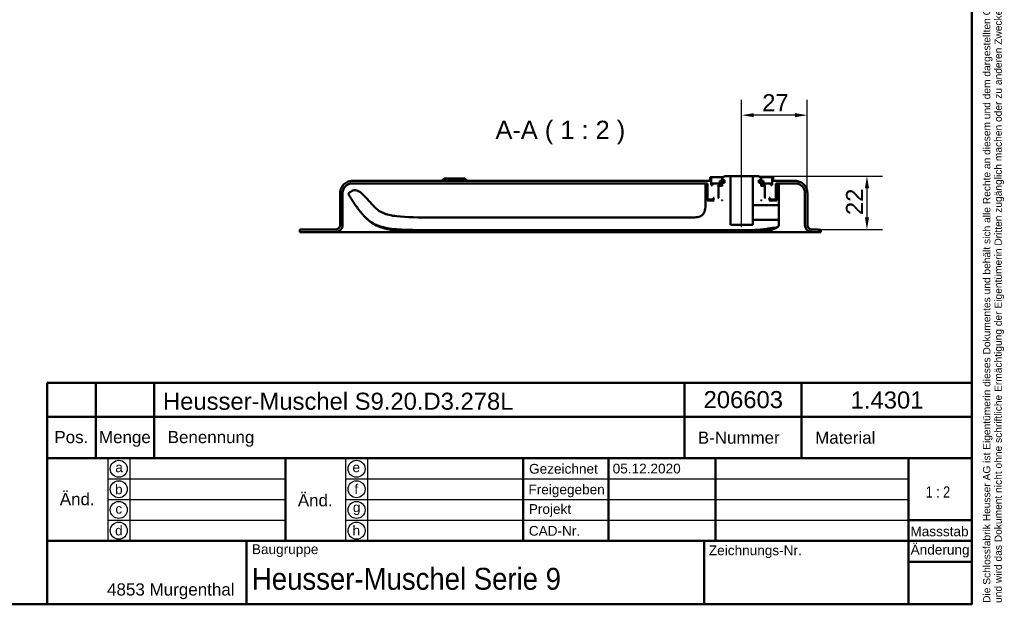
# Model space of a CAD drawing. Header units: millimetres. Extents: x 20 to 833, y 20 to 574.
# Tile 7 of 12: x 429 to 833, y 20 to 260. Entities that reach past the tile are written whole.
import ezdxf
from ezdxf.enums import TextEntityAlignment as Align

# ---------------------------------------------------------------- set-up
doc = ezdxf.new("R2010")
doc.units = ezdxf.units.MM
doc.header["$LTSCALE"] = 2
for name, color, linetype, lineweight in [('Bemaßungen(DIN)', 7, 'Continuous', 25), ('Mittellinie(DIN)', 7, 'Continuous', 25), ('Sichtbare Kanten(DIN)', 7, 'Continuous', 50), ('Skizziergeometrie(DIN)', 7, 'Continuous', 50), ('Skizzierlinie(DIN)', 7, 'Continuous', 25), ('Symbole(DIN)', 7, 'Continuous', 25)]:
    doc.layers.add(name, color=color, linetype=linetype, lineweight=lineweight)
doc.styles.add('Aktuell-DIN', font='arial.ttf')
doc.styles.add('Aktuell-DINGroßer Text', font='arial.ttf')
doc.styles.add('STANDARD-DIN~0', font='arial.ttf')
doc.styles.add('Textstil10', font='arial.ttf')
doc.styles.add('Textstil41', font='arial.ttf', dxfattribs={"width": 0.8})
doc.styles.add('Textstil83', font='arial.ttf', dxfattribs={"width": 0.8})
doc.dimstyles.new('CAD-LAN', dxfattribs={"dimscale": 2, "dimtxt": 3.5, "dimasz": 2.5, "dimexe": 3.175, "dimexo": 0, "dimgap": 0.8, "dimtad": 1, "dimrnd": 1e-08, "dimtxsty": 'STANDARD-DIN~0', "dimcen": 0.09, "dimdle": 10, "dimclrd": 250, "dimclre": 250, "dimclrt": 250, "dimadec": 0, "dimazin": 2, "dimtfac": 1, "dimtmove": 0, "dimatfit": 3, "dimfxl": 1, "dimtolj": 1, "dimtzin": 0, "dimlwd": 25, "dimlwe": 25, "dimarcsym": 0})

# ---------------------------------------------------------------- blocks, each defined once
blk = doc.blocks.new('Ränder Standardrahmen')
at = {"layer": 'Skizziergeometrie(DIN)', "flags": 128}
blk.add_lwpolyline([(10, 10), (10, 287), (410, 287), (410, 10), (10, 10)], dxfattribs=at)
blk = doc.blocks.new('Schriftfelder Heusser')
at = {"layer": 'Skizziergeometrie(DIN)'}
for p, q in [((101, 229.92), (101, 236.92)), ((101, 236.92), (291, 236.92)), ((111, 229.92), (111, 236.92)), ((123, 229.92), (123, 236.92)), ((232, 229.92), (232, 236.92)), ((256, 229.92), (256, 236.92)), ((291, 236.92), (291, 229.92)), ((101, 191.42), (101, 229.92)), ((101, 229.92), (291, 229.92)), ((111, 229.92), (111, 221.42)), ((123, 229.92), (123, 221.42)), ((232, 229.92), (232, 221.42)), ((256, 229.92), (256, 221.42)), ((291, 229.92), (291, 191.42)), ((101, 221.42), (291, 221.42)), ((150, 221.42), (150, 204.42)), ((198.85, 221.42), (198.85, 204.42)), ((216.35, 221.42), (216.35, 204.42)), ((238.35, 221.42), (238.35, 204.42)), ((278, 221.42), (278, 191.42)), ((278, 208.67), (291, 208.67)), ((101, 204.42), (291, 204.42)), ((142, 204.42), (142, 191.42)), ((236, 204.42), (236, 191.42)), ((278, 200.17), (291, 200.17)), ((291, 191.42), (101, 191.42))]:
    blk.add_line(p, q, dxfattribs=at)
at = {"layer": 'Skizzierlinie(DIN)'}
for p, q in [((113.5, 221.42), (113.5, 204.42)), ((118, 221.42), (118, 204.42)), ((162.35, 221.42), (162.35, 204.42)), ((166.85, 221.42), (166.85, 204.42)), ((113.5, 217.17), (150, 217.17)), ((162.35, 217.17), (278, 217.17)), ((113.5, 212.92), (150, 212.92)), ((162.35, 212.92), (278, 212.92)), ((113.5, 208.67), (150, 208.67)), ((162.35, 208.67), (278, 208.67))]:
    blk.add_line(p, q, dxfattribs=at)
for centre in [(115.75, 219.25), (164.6, 219.25), (115.75, 215.04), (164.6, 215.04), (115.75, 210.79), (164.6, 210.79), (115.75, 206.54), (164.6, 206.54)]:
    blk.add_circle(centre, 1.75, dxfattribs=at)
at = {"layer": 'Symbole(DIN)', "color": 7, "insert": (293.33, 191.7), "char_height": 1.5, "width": 182.3003, "attachment_point": 1, "rotation": 90, "line_spacing_factor": 0.944221, "style": 'Aktuell-DIN'}
blk.add_mtext('\\fArial|b0|i0;\\H1.5000;Die Schlossfabrik Heusser AG ist Eigentümerin dieses Dokumentes und behält sich alle Rechte an diesem und dem dargestellten Gegenstand vor. Der Empfänger anerkennt diese Rechte\\Pund wird das Dokument nicht ohne schriftliche Ermächtigung der Eigentümerin Dritten zugänglich machen oder zu anderen Zwecken verwenden, zu dem es ihm übergeben worden ist.\\P ', dxfattribs=at)
at = {"layer": 'Symbole(DIN)', "color": 179, "true_color": 0x262659, "style": 'Aktuell-DIN'}
for s, insert, char_height, attachment_point in [('Pos.', (106, 227), 2.489, 2), ('Menge', (117, 227), 2.489, 2), ('Benennung', (125.81, 225.38), 2.489, 4), ('B-Nummer', (234.74, 225.62), 2.489, 4), ('Material', (265.02, 225.62), 2.489, 5), ('\\fArial|b0|i0;a', (115.81, 219.53), 2, 5), ('\\fArial|b0|i0;e', (164.54, 219.53), 2, 5), ('\\fArial|b0|i0;Gezeichnet', (200.05, 219.23), 2, 4), ('\\fArial|b0|i0;b', (115.75, 215), 2, 5), ('\\fArial|b0|i0;f', (164.55, 215.06), 2, 5), ('\\fArial|b0|i0;Freigegeben', (199.92, 216), 2, 1), ('\\fArial|b0|i0;c', (115.75, 211.01), 2, 5), ('\\fArial|b0|i0;g', (164.63, 211.05), 2, 5), ('\\fArial|b0|i0;Projekt', (200, 211.98), 2, 1), ('\\fArial|b0|i0;d', (115.76, 206.55), 2, 5), ('\\fArial|b0|i0;h', (164.55, 206.57), 2, 5), ('\\fArial|b0|i0;CAD-Nr.', (200, 207.5), 2, 1), ('\\fArial|b0|i0;\\H2.0000;Massstab', (284.39, 206.37), 2, 5), ('\\fArial|b0|i0;\\H2.0000;Baugruppe', (143.1, 203.73), 2, 1), ('\\fArial|b0|i0;Zeichnungs-Nr.', (237, 203.5), 2, 1), ('\\fArial|b0|i0;\\H2.5000;4853 Murgenthal', (113.33, 192.46), 2.5, 7)]:
    blk.add_mtext(s, dxfattribs=dict(at, insert=insert, char_height=char_height, attachment_point=attachment_point))
at = {"layer": 'Symbole(DIN)', "color": 179, "true_color": 0x262659, "attachment_point": 5, "style": 'Aktuell-DIN'}
for s, insert, char_height, width in [('Änd.', (107.21, 213), 2.489, 12.3494), ('Änd.', (156.12, 212.76), 2.489, 12.3494), ('\\fArial|b0|i0;Änderung', (284.51, 202.33), 2, 12.1143)]:
    blk.add_mtext(s, dxfattribs=dict(at, insert=insert, char_height=char_height, width=width))
at = {"layer": 'Symbole(DIN)', "color": 7, "insert": (143.1, 196.62), "char_height": 4.5, "width": 90.18, "attachment_point": 4, "style": 'Aktuell-DIN'}
blk.add_mtext('\\fArial|b0|i0;\\W0.90;\\H4.5000;Heusser-Muschel Serie 9', dxfattribs=at)
at = {"layer": 'Symbole(DIN)', "color": 179, "true_color": 0x262659}
for tag, height, style, p in [('AUTOR', 2.49, 'Aktuell-DIN', (240.03, 219.26)), ('KONTROLLDATUM', 2, 'Textstil10', (217.42, 215.04)), ('KONTROLLIERT_VON', 2, 'Textstil10', (239.98, 215.05))]:
    blk.add_attdef(tag, text='', height=height, dxfattribs=dict(at, style=style)).set_placement(p, align=Align.MIDDLE_LEFT)
at = {"layer": 'Symbole(DIN)', "color": 179, "true_color": 0x262659, "style": 'Textstil10'}
blk.add_attdef('ERSTELLUNGSDATUM_001', (217.23, 218.29), '', height=2, dxfattribs=at)
at = {"layer": 'Symbole(DIN)', "color": 7, "style": 'Textstil83', "width": 0.8}
blk.add_attdef('Anfänglicher_Ansichtsmaßstab_001', (281.57, 213.34), '', height=2.3, dxfattribs=at)
at = {"layer": 'Symbole(DIN)', "color": 179, "true_color": 0x262659, "style": 'Textstil10'}
blk.add_attdef('PROJEKT', text='', height=2, dxfattribs=at).set_placement((217.77, 209.72), align=Align.BOTTOM_LEFT)
at = {"layer": 'Symbole(DIN)', "color": 7, "style": 'Textstil41', "width": 0.8}
blk.add_attdef('STATUS', text='', height=5, dxfattribs=at).set_placement((284.53, 195.86), align=Align.MIDDLE_CENTER)
blk = doc.blocks.new('*D25')
at = {"layer": 'Bemaßungen(DIN)', "color": 250, "linetype": 'Continuous', "lineweight": 25, "true_color": 0x3f3f3f, "transparency": 16777216}
for p, q in [((725.46, 200.89), (725.46, 227.24)), ((752.46, 188.89), (752.46, 227.24)), ((747.46, 220.89), (730.46, 220.89))]:
    blk.add_line(p, q, dxfattribs=at)
at = {"layer": 'Bemaßungen(DIN)', "color": 250, "linetype": 'Continuous', "true_color": 0x3f3f3f, "transparency": 16777216}
for points in [[(730.46, 221.72), (730.46, 220.05), (725.46, 220.89)], [(747.46, 221.72), (747.46, 220.05), (752.46, 220.89)]]:
    blk.add_solid(points, dxfattribs=at)
at = {"layer": 'Defpoints', "color": 0, "linetype": 'Continuous', "transparency": 16777216}
for p in [(725.46, 220.89), (725.46, 200.89), (752.46, 188.89)]:
    blk.add_point(p, dxfattribs=at)
at = {"layer": 'Bemaßungen(DIN)', "color": 250, "linetype": 'Continuous', "lineweight": 25, "true_color": 0x3f3f3f, "transparency": 16777216, "insert": (733.89, 229.52), "char_height": 7, "attachment_point": 1, "style": 'STANDARD-DIN~0'}
blk.add_mtext('\\A1;27', dxfattribs=at)
blk = doc.blocks.new('*D26')
at = {"layer": 'Bemaßungen(DIN)', "color": 250, "linetype": 'Continuous', "lineweight": 25, "true_color": 0x3f3f3f, "transparency": 16777216}
for p, q in [((732.46, 195.89), (783.31, 195.89)), ((776.96, 190.89), (776.96, 178.89)), ((756.96, 173.89), (783.31, 173.89))]:
    blk.add_line(p, q, dxfattribs=at)
at = {"layer": 'Bemaßungen(DIN)', "color": 250, "linetype": 'Continuous', "true_color": 0x3f3f3f, "transparency": 16777216}
for points in [[(776.13, 190.89), (777.8, 190.89), (776.96, 195.89)], [(776.13, 178.89), (777.8, 178.89), (776.96, 173.89)]]:
    blk.add_solid(points, dxfattribs=at)
at = {"layer": 'Defpoints', "color": 0, "linetype": 'Continuous', "transparency": 16777216}
for p in [(732.46, 195.89), (756.96, 173.89), (776.96, 173.89)]:
    blk.add_point(p, dxfattribs=at)
at = {"layer": 'Bemaßungen(DIN)', "color": 250, "linetype": 'Continuous', "lineweight": 25, "true_color": 0x3f3f3f, "transparency": 16777216, "insert": (768.34, 179.85), "char_height": 7, "attachment_point": 1, "rotation": 90, "style": 'STANDARD-DIN~0'}
blk.add_mtext('\\A1;22', dxfattribs=at)

msp = doc.modelspace()

# ---------------------------------------------------------------- linework, layer by layer
at = {"layer": 'Mittellinie(DIN)', "linetype": 'Continuous'}
msp.add_line((725.4643, 174.888), (725.4643, 200.8881), dxfattribs=at)
at = {"layer": 'Sichtbare Kanten(DIN)'}
for p, q in [((603.2143, 194.8881), (602.2143, 193.8881)), ((603.2143, 194.8881), (611.7143, 194.8881)), ((611.7143, 194.8881), (612.7143, 193.8881)), ((712.9643, 195.3881), (712.4643, 195.3881)), ((712.4643, 195.3881), (712.4643, 193.8881)), ((712.4643, 195.3881), (712.4643, 193.8881)), ((712.9643, 192.0881), (712.9643, 195.3881)), ((712.9643, 195.3881), (717.9643, 195.3881)), ((718.4643, 195.8881), (717.4643, 194.8881)), ((718.4643, 195.8881), (717.4643, 194.8881)), ((717.4643, 194.8881), (717.4643, 194.1881)), ((717.4643, 194.8881), (717.4643, 194.1881)), ((720.9143, 195.8881), (718.4643, 195.8881)), ((720.9143, 175.8881), (720.9143, 195.8881)), ((720.9143, 195.8881), (730.0143, 195.8881)), ((732.4643, 195.8881), (730.0143, 195.8881)), ((730.0143, 195.8881), (730.0143, 183.8879)), ((733.4643, 194.8881), (732.4643, 195.8881)), ((732.4643, 195.8881), (733.4643, 194.8881)), ((732.9643, 195.3881), (737.9643, 195.3881)), ((733.4643, 194.1881), (733.4643, 194.8881)), ((733.4643, 194.8881), (733.4643, 194.1881)), ((738.4643, 195.3881), (737.9643, 195.3881)), ((737.9643, 195.3881), (737.9643, 192.0881)), ((738.4643, 193.8881), (738.4643, 195.3881)), ((738.4643, 195.3881), (738.4643, 193.8881)), ((712.4643, 193.8881), (565.4643, 193.8881)), ((565.4643, 192.8881), (711.4643, 192.8881)), ((711.3032, 192.3887), (710.6012, 192.3887)), ((710.6012, 192.3887), (710.6012, 184.8769)), ((711.3032, 185.8881), (711.3032, 192.3887)), ((711.4641, 192.3887), (711.3032, 192.3887)), ((711.4643, 192.8881), (711.4643, 186.4881)), ((711.4643, 192.8881), (711.4643, 186.4881)), ((713.4643, 192.0881), (712.9643, 192.0881)), ((716.4643, 192.8881), (713.4643, 192.8881)), ((713.4643, 192.8881), (713.4643, 192.0881)), ((713.4643, 192.0881), (713.4643, 192.8881)), ((715.9143, 191.8881), (715.7143, 192.0881)), ((715.7143, 192.0881), (716.4643, 192.0881)), ((715.9143, 187.0881), (715.9143, 191.8881)), ((715.9143, 191.8881), (716.1643, 191.8881)), ((716.1643, 191.8881), (715.9643, 191.6881)), ((716.1643, 191.8881), (715.9643, 191.6881)), ((715.9643, 191.6881), (715.9643, 186.8881)), ((715.9643, 191.6881), (715.9643, 186.8881)), ((717.2643, 191.8881), (716.1643, 191.8881)), ((717.9503, 193.9881), (716.4476, 193.9881)), ((716.4476, 193.9881), (716.4476, 193.0881)), ((716.4476, 193.0881), (716.4476, 193.9881)), ((716.4476, 193.0881), (717.4643, 193.0881)), ((716.4643, 192.0881), (716.4643, 192.8881)), ((716.4643, 192.8881), (717.4643, 192.8881)), ((717.4643, 192.0881), (716.4643, 192.0881)), ((717.4643, 191.6881), (717.2643, 191.8881)), ((717.4643, 191.8881), (717.2643, 191.8881)), ((717.4643, 194.1881), (718.3643, 194.1881)), ((717.4643, 193.0881), (717.4643, 191.6881)), ((717.4643, 193.0881), (717.4643, 191.6881)), ((717.9503, 193.0881), (717.9503, 193.9881)), ((718.3643, 193.9881), (717.9503, 193.9881)), ((718.3643, 193.0881), (717.9503, 193.0881)), ((718.3643, 194.1881), (718.3643, 193.0881)), ((718.3643, 193.0881), (718.3643, 194.1881)), ((732.5643, 193.0881), (732.5643, 194.1881)), ((732.5643, 194.1881), (733.4643, 194.1881)), ((732.5643, 193.0881), (732.5643, 194.1881)), ((732.9782, 193.9881), (732.5643, 193.9881)), ((732.9782, 193.0881), (732.5643, 193.0881)), ((734.4809, 193.9881), (732.9782, 193.9881)), ((732.9782, 193.9881), (732.9782, 193.0881)), ((733.4643, 191.6881), (733.4643, 193.0881)), ((733.4643, 193.0881), (734.4809, 193.0881)), ((733.4643, 193.0881), (733.4643, 191.6881)), ((733.4643, 192.8881), (734.4643, 192.8881)), ((734.4643, 192.0881), (733.4643, 192.0881)), ((733.6643, 191.8881), (733.4643, 191.6881)), ((733.6643, 191.8881), (733.4643, 191.8881)), ((734.7643, 191.8881), (733.6643, 191.8881)), ((737.4643, 192.8881), (734.4643, 192.8881)), ((734.4643, 192.8881), (734.4643, 192.0881)), ((734.4643, 192.0881), (735.2143, 192.0881)), ((734.4809, 193.0881), (734.4809, 193.9881)), ((734.4809, 193.0881), (734.4809, 193.9881)), ((734.9643, 191.6881), (734.7643, 191.8881)), ((734.7643, 191.8881), (735.0143, 191.8881)), ((734.7643, 191.8881), (734.9643, 191.6881)), ((734.9643, 186.8881), (734.9643, 191.6881)), ((734.9643, 191.6881), (734.9643, 186.8881)), ((735.2143, 192.0881), (735.0143, 191.8881)), ((735.0143, 191.8881), (735.0143, 187.0881)), ((737.4643, 192.0881), (737.4643, 192.8881)), ((737.4643, 192.0881), (737.4643, 192.8881)), ((737.9643, 192.0881), (737.4643, 192.0881)), ((747.4643, 193.8881), (738.4643, 193.8881)), ((739.4643, 186.4881), (739.4643, 192.8881)), ((739.4643, 192.8881), (747.4643, 192.8881)), ((739.4643, 192.8881), (739.4643, 186.4881)), ((739.9036, 192.3887), (739.4644, 192.3887)), ((740.7878, 192.3887), (739.9036, 192.3887)), ((739.9036, 192.3887), (739.9036, 185.8881)), ((740.7878, 184.0879), (740.7878, 192.3887)), ((560.4643, 188.8881), (560.4643, 175.8881)), ((560.4643, 175.8881), (560.4643, 188.8881)), ((561.4643, 175.8881), (561.4643, 188.8881)), ((565.4202, 189.7901), (564.5532, 189.2601)), ((711.4643, 186.4881), (711.6643, 186.2881)), ((711.6643, 186.2881), (711.4643, 186.4881)), ((711.6643, 186.2881), (713.7643, 186.2881)), ((713.7643, 186.2881), (713.8643, 186.3881)), ((713.7643, 186.2881), (713.9643, 186.2881)), ((713.8643, 186.3881), (713.8643, 186.8881)), ((713.8643, 186.8881), (714.1643, 186.8881)), ((713.9643, 186.3881), (713.8643, 186.3881)), ((714.1643, 186.8881), (713.9643, 186.6881)), ((714.1643, 186.8881), (713.9643, 186.6881)), ((713.9643, 186.6881), (713.9643, 186.0881)), ((713.9643, 186.6881), (713.9643, 186.0881)), ((715.7143, 186.8881), (715.9143, 187.0881)), ((715.9643, 186.8881), (715.7143, 186.8881)), ((715.9643, 187.0881), (715.9143, 187.0881)), ((735.0143, 187.0881), (734.9643, 187.0881)), ((735.2143, 186.8881), (734.9643, 186.8881)), ((735.0143, 187.0881), (735.2143, 186.8881)), ((736.9643, 186.6881), (736.7643, 186.8881)), ((736.7643, 186.8881), (737.0643, 186.8881)), ((736.7643, 186.8881), (736.9643, 186.6881)), ((736.9643, 186.0881), (736.9643, 186.6881)), ((736.9643, 186.6881), (736.9643, 186.0881)), ((737.0643, 186.3881), (736.9643, 186.3881)), ((736.9643, 186.2881), (737.1643, 186.2881)), ((737.0643, 186.8881), (737.0643, 186.3881)), ((737.0643, 186.3881), (737.1643, 186.2881)), ((737.1643, 186.2881), (739.2643, 186.2881)), ((739.2643, 186.2881), (739.4643, 186.4881)), ((739.2643, 186.2881), (739.4643, 186.4881)), ((751.4643, 188.8881), (751.4643, 175.8881)), ((752.4643, 175.8881), (752.4643, 188.8881)), ((752.4644, 188.8881), (752.4643, 188.8881)), ((752.4644, 175.8881), (752.4644, 188.8881)), ((714.1643, 185.8881), (711.3032, 185.8881)), ((713.9643, 186.0881), (714.1643, 185.8881)), ((714.1643, 185.8881), (713.9643, 186.0881)), ((717.2643, 185.8881), (717.4643, 186.0881)), ((717.4643, 185.8881), (717.2643, 185.8881)), ((717.4643, 186.0881), (717.4643, 185.8881)), ((717.4643, 186.0881), (717.4643, 185.8881)), ((730.0143, 183.8879), (740.5878, 183.8879)), ((730.0143, 180.8881), (730.0143, 183.8879)), ((733.4643, 185.8881), (733.4643, 186.0881)), ((733.4643, 186.0881), (733.6643, 185.8881)), ((733.4643, 186.0881), (733.4643, 185.8881)), ((733.6643, 185.8881), (733.4643, 185.8881)), ((736.7643, 185.8881), (736.9643, 186.0881)), ((736.7643, 185.8881), (736.9643, 186.0881)), ((739.9036, 185.8881), (736.7643, 185.8881)), ((704.6012, 178.8769), (598.7498, 178.8769)), ((730.0143, 177.8882), (730.0143, 180.8881)), ((560.4643, 175.8881), (560.4643, 175.8881)), ((730.0143, 175.8881), (720.9143, 175.8881)), ((740.5878, 177.8882), (730.0143, 177.8882)), ((730.0143, 177.8882), (730.0143, 175.8881)), ((739.4594, 174.6798), (740.0282, 174.9363)), ((740.7878, 176.1123), (740.7878, 177.6883)), ((543.9642, 173.8581), (543.9643, 173.8581)), ((543.9642, 172.8881), (543.9642, 173.8581)), ((543.9643, 172.8881), (543.9642, 172.8881)), ((558.4643, 173.8881), (543.9643, 173.8881)), ((543.9643, 173.8881), (543.9643, 172.8881)), ((543.9643, 172.8881), (558.4643, 172.8881)), ((584.0026, 172.8881), (558.4643, 172.8881)), ((728.9259, 172.8881), (584.0026, 172.8881)), ((598.7498, 173.7039), (725.6035, 173.7036)), ((754.4643, 172.8881), (728.9259, 172.8881)), ((756.9643, 173.8881), (754.4643, 173.8881)), ((754.4643, 172.8881), (757.9643, 172.8881)), ((756.9643, 173.8581), (756.9643, 173.8881)), ((756.9643, 173.8581), (756.9643, 173.8881)), ((757.9643, 173.8581), (756.9643, 173.8581)), ((757.9643, 172.8881), (757.9643, 173.8581)), ((757.9643, 172.8881), (757.9643, 173.8581))]:
    msp.add_line(p, q, dxfattribs=at)
for points, degree, knots in [([(565.4643, 193.8881), (565.1165, 193.8881), (564.7704, 193.8525), (564.1001, 193.7116), (563.7785, 193.6089), (562.8662, 193.2115), (562.3206, 192.8313), (561.4207, 191.8977), (561.0681, 191.3565), (560.5864, 190.167), (560.4643, 189.5329), (560.4643, 188.8881)], 3, [-0.789305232, -0.789305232, -0.789305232, -0.789305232, -0.684805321, -0.684805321, -0.583468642, -0.583468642, -0.38572109, -0.38572109, -0.193459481, -0.193459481, 0, 0, 0, 0]), ([(561.4643, 188.8881), (561.4643, 189.1663), (561.4927, 189.4432), (561.6055, 189.9794), (561.6876, 190.2368), (562.0055, 190.9665), (562.3097, 191.403), (563.0565, 192.123), (563.4895, 192.4051), (564.4411, 192.7904), (564.9484, 192.8881), (565.4643, 192.8881)], 3, [-0.631444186, -0.631444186, -0.631444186, -0.631444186, -0.547844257, -0.547844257, -0.466774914, -0.466774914, -0.308576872, -0.308576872, -0.154767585, -0.154767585, 0, 0, 0, 0]), ([(752.4643, 188.8881), (752.4643, 189.2359), (752.4288, 189.582), (752.2878, 190.2523), (752.1851, 190.5739), (751.7878, 191.4862), (751.4075, 192.0317), (750.474, 192.9317), (749.9328, 193.2843), (748.7433, 193.766), (748.1092, 193.8881), (747.4643, 193.8881)], 3, [-0.789305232, -0.789305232, -0.789305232, -0.789305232, -0.684805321, -0.684805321, -0.583468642, -0.583468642, -0.38572109, -0.38572109, -0.193459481, -0.193459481, 0, 0, 0, 0]), ([(747.4643, 192.8881), (747.7425, 192.8881), (748.0194, 192.8596), (748.5556, 192.7469), (748.813, 192.6647), (749.5427, 192.3468), (749.9792, 192.0426), (750.6992, 191.2958), (750.9813, 190.8628), (751.3666, 189.9112), (751.4643, 189.404), (751.4643, 188.8881)], 3, [-0.631444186, -0.631444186, -0.631444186, -0.631444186, -0.547844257, -0.547844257, -0.466774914, -0.466774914, -0.308576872, -0.308576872, -0.154767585, -0.154767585, 0, 0, 0, 0]), ([(564.5532, 189.26), (564.4022, 189.1677), (564.2485, 189.0737), (564.0827, 188.9048), (564.0376, 188.8459), (563.9759, 188.7168), (563.9595, 188.6516), (563.9518, 188.4958), (563.9686, 188.4096), (564.0421, 188.185), (564.1226, 188.0434), (564.2023, 187.9048)], 3, [-0.173678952, -0.173678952, -0.173678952, -0.173678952, -0.121568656, -0.121568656, -0.09787758, -0.09787758, -0.07579482, -0.07579482, -0.04796725, -0.04796725, -0.000008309, -0.000008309, -0.000008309, -0.000008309]), ([(564.2023, 187.9048), (565.0629, 186.4071), (565.9982, 184.9574), (568.0156, 182.1696), (569.091, 180.8384), (570.2376, 179.5648)], 3, [-1.03232924, -1.03232924, -1.03232924, -1.03232924, -0.51412713, -0.51412713, 0, 0, 0, 0]), ([(574.4409, 183.3252), (572.9172, 184.8954), (571.557, 186.672), (569.473, 188.6303), (568.7016, 189.2816), (567.5485, 189.8767), (567.1687, 190.0277), (566.4707, 190.1403), (566.2393, 190.1156), (565.7934, 190.0182), (565.5922, 189.8953), (565.4202, 189.7901)], 3, [-0.50021574, -0.50021574, -0.50021574, -0.50021574, -0.239432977, -0.239432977, -0.138658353, -0.138658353, -0.096160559, -0.096160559, -0.06047166, -0.06047166, 0, 0, 0, 0]), ([(598.7498, 178.8769), (592.737, 178.8769), (587.7396, 178.8768), (581.4166, 179.6583), (579.5786, 180.1013), (576.3287, 181.4992), (575.3123, 182.4272), (574.4409, 183.3252)], 3, [-1.22663952, -1.22663952, -1.22663952, -1.22663952, -0.69181495, -0.69181495, -0.37537694, -0.37537694, 0, 0, 0, 0]), ([(710.6012, 184.8769), (710.6012, 183.7495), (710.6012, 182.6668), (710.2371, 181.2843), (710.0684, 180.8697), (709.5824, 180.1511), (709.2901, 179.8637), (708.5001, 179.3462), (708.0033, 179.1711), (706.6077, 178.8769), (705.6255, 178.8769), (704.6012, 178.8769)], 3, [-1.1173827, -1.1173827, -1.1173827, -1.1173827, -0.78267727, -0.78267727, -0.62968044, -0.62968044, -0.48652482, -0.48652482, -0.30730792, -0.30730792, 0, 0, 0, 0]), ([(740.5878, 183.8879), (740.6017, 183.8879), (740.6156, 183.8893), (740.6424, 183.8949), (740.6553, 183.899), (740.6917, 183.9149), (740.7136, 183.9301), (740.7496, 183.9675), (740.7637, 183.9891), (740.7829, 184.0367), (740.7878, 184.0621), (740.7878, 184.0879)], 3, [-0.0315719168, -0.0315719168, -0.0315719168, -0.0315719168, -0.0273918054, -0.0273918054, -0.0233382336, -0.0233382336, -0.0154283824, -0.0154283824, -0.0077381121, -0.0077381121, 0, 0, 0, 0]), ([(740.7878, 184.0879), (740.7878, 184.0879), (740.7878, 184.0879), (740.7872, 184.0473), (740.7845, 183.8629), (740.7805, 183.5659), (740.7757, 183.1648), (740.7711, 182.678), (740.7657, 181.9367), (740.7637, 181.3058), (740.7637, 180.8881)], 3, [0, 0, 0, 0, 0.000014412, 0.061494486, 0.12297456, 0.184454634, 0.245934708, 0.307414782, 0.368894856, 0.491855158, 0.491855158, 0.491855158, 0.491855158]), ([(570.2376, 179.5647), (571.1579, 178.5425), (572.2464, 177.42), (575.5727, 175.5629), (577.5131, 174.9248), (584.5224, 173.704), (590.3762, 173.704), (598.7498, 173.7039)], 3, [-5.34133611, -5.34133611, -5.34133611, -5.34133611, -3.87583002, -3.87583002, -2.51206777, -2.51206777, 0, 0, 0, 0]), ([(570.6798, 179.0826), (571.677, 178.0228), (572.8182, 177.0463), (574.0757, 176.2949), (574.9034, 175.8004), (575.7754, 175.3898), (576.6728, 175.0455), (577.2503, 174.824), (577.8384, 174.6296), (578.433, 174.4579), (579.0275, 174.2863), (579.6286, 174.1373), (580.2334, 174.0063), (580.8382, 173.8753), (581.4468, 173.7623), (582.0575, 173.6637), (582.6683, 173.5652), (583.2812, 173.4812), (583.8956, 173.4085), (588.1965, 172.8998), (592.5545, 172.8949), (596.8927, 172.89), (597.512, 172.8893), (598.1314, 172.8891), (598.7498, 172.889)], 3, [0.06568972, 0.06568972, 0.06568972, 0.06568972, 0.50458984, 0.50458984, 0.50458984, 0.79343276, 0.79343276, 0.79343276, 0.97933302, 0.97933302, 0.97933302, 1.16523327, 1.16523327, 1.16523327, 1.35113353, 1.35113353, 1.35113353, 1.53703379, 1.53703379, 1.53703379, 2.83833561, 2.83833561, 2.83833561, 3.02412097, 3.02412097, 3.02412097, 3.02412097]), ([(740.7637, 180.8881), (740.7637, 180.4703), (740.7657, 179.8392), (740.7711, 179.098), (740.7757, 178.6112), (740.7805, 178.2101), (740.7845, 177.9131), (740.7872, 177.7288), (740.7878, 177.6882), (740.7878, 177.6883), (740.7878, 177.6883)], 3, [0, 0, 0, 0, 0.122960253, 0.184440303, 0.245920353, 0.307400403, 0.368880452, 0.430360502, 0.491840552, 0.49214697, 0.49214697, 0.49214697, 0.49214697]), ([(560.4643, 175.8881), (560.4643, 175.7489), (560.4501, 175.6105), (560.3937, 175.3424), (560.3526, 175.2137), (560.1937, 174.8488), (560.0416, 174.6306), (559.6682, 174.2706), (559.4517, 174.1296), (558.9759, 173.9369), (558.7223, 173.8881), (558.4643, 173.8881)], 3, [-0.315722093, -0.315722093, -0.315722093, -0.315722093, -0.273922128, -0.273922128, -0.233387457, -0.233387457, -0.154288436, -0.154288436, -0.077383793, -0.077383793, -0.000001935, -0.000001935, -0.000001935, -0.000001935]), ([(558.4643, 172.8881), (558.673, 172.8881), (558.8806, 172.9094), (559.2828, 172.994), (559.4758, 173.0556), (560.0231, 173.294), (560.3505, 173.5221), (560.8905, 174.0823), (561.102, 174.407), (561.391, 175.1207), (561.4643, 175.5011), (561.4643, 175.8881)], 3, [-0.473583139, -0.473583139, -0.473583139, -0.473583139, -0.410883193, -0.410883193, -0.350081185, -0.350081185, -0.231432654, -0.231432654, -0.116075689, -0.116075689, 0, 0, 0, 0]), ([(732.6057, 173.8173), (733.0944, 173.8489), (733.5865, 173.8909), (734.5113, 173.9955), (734.9522, 174.0564), (735.3868, 174.1314)], 3, [-0.279872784, -0.279872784, -0.279872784, -0.279872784, -0.132925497, -0.132925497, -0.000648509, -0.000648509, -0.000648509, -0.000648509]), ([(735.3879, 174.132), (735.9835, 174.2348), (736.6127, 174.3721), (737.893, 174.5764), (738.5281, 174.6429), (739.1649, 174.6229)], 3, [-0.387180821, -0.387180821, -0.387180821, -0.387180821, -0.191156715, -0.191156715, -0.000025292, -0.000025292, -0.000025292, -0.000025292]), ([(736.0529, 173.4276), (736.1559, 173.448), (736.5123, 173.5205), (737.0752, 173.6484), (737.5924, 173.7879), (738.0342, 173.9271), (738.3353, 174.0326), (738.4621, 174.0793)], 5, [0.345519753, 0.345519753, 0.345519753, 0.345519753, 0.345519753, 0.345519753, 0.399013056, 0.531867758, 0.648713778, 0.648713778, 0.648713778, 0.648713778, 0.648713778, 0.648713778]), ([(740.6206, 175.3157), (740.6199, 175.315), (740.6206, 175.3158), (740.6163, 175.3102), (740.6093, 175.3011), (740.5743, 175.2559), (740.6337, 175.3058), (740.3548, 174.9929), (740.1893, 174.86), (739.74, 174.6062), (739.4894, 174.4821), (738.8717, 174.2224), (738.513, 174.0875), (738.1131, 173.9577)], 3, [0, 0, 0, 0, 0.13629413, 0.13629413, 0.31892412, 0.31892412, 0.77562999, 0.77562999, 1.01368572, 1.01368572, 1.18337484, 1.18337484, 1.33559228, 1.33559228, 1.33559228, 1.33559228]), ([(739.1649, 174.6228), (739.2241, 174.6209), (739.2697, 174.6187), (739.365, 174.6372), (739.4063, 174.6559), (739.4594, 174.6798)], 3, [-0.035306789, -0.035306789, -0.035306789, -0.035306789, -0.0174813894, -0.0174813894, 0, 0, 0, 0]), ([(740.0282, 174.9363), (740.1655, 174.9982), (740.3009, 175.0593), (740.4962, 175.1869), (740.5642, 175.2445), (740.677, 175.3869), (740.7156, 175.4677), (740.7878, 175.7239), (740.7878, 175.9145), (740.7878, 176.1123)], 3, [-0.164883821, -0.164883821, -0.164883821, -0.164883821, -0.121616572, -0.121616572, -0.091455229, -0.091455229, -0.059321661, -0.059321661, -0.000002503, -0.000002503, -0.000002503, -0.000002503]), ([(740.7878, 177.6883), (740.7878, 177.7022), (740.7864, 177.716), (740.7808, 177.7428), (740.7766, 177.7557), (740.7608, 177.7922), (740.7455, 177.814), (740.7082, 177.85), (740.6866, 177.8641), (740.639, 177.8834), (740.6136, 177.8883), (740.5878, 177.8883)], 3, [-0.0315719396, -0.0315719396, -0.0315719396, -0.0315719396, -0.0273921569, -0.0273921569, -0.0233388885, -0.0233388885, -0.0154290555, -0.0154290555, -0.0077385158, -0.0077385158, 0, 0, 0, 0]), ([(751.4643, 175.8881), (751.4643, 175.6794), (751.4856, 175.4717), (751.5702, 175.0695), (751.6318, 174.8765), (751.8702, 174.3292), (752.0983, 174.0019), (752.6585, 173.4619), (752.9832, 173.2503), (753.6969, 172.9613), (754.0773, 172.8881), (754.4643, 172.8881)], 3, [-0.473583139, -0.473583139, -0.473583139, -0.473583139, -0.410883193, -0.410883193, -0.350081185, -0.350081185, -0.231432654, -0.231432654, -0.116075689, -0.116075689, 0, 0, 0, 0]), ([(754.4643, 173.8881), (754.3252, 173.8881), (754.1867, 173.9023), (753.9187, 173.9587), (753.79, 173.9997), (753.4251, 174.1587), (753.2069, 174.3108), (752.8469, 174.6842), (752.7058, 174.9007), (752.5132, 175.3765), (752.4643, 175.6301), (752.4643, 175.8881)], 3, [-0.315714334, -0.315714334, -0.315714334, -0.315714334, -0.273922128, -0.273922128, -0.233387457, -0.233387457, -0.154288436, -0.154288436, -0.077383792, -0.077383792, 0, 0, 0, 0]), ([(598.7506, 172.889), (598.7508, 172.889), (600.3367, 172.8886), (603.5077, 172.8894), (609.8483, 172.8886), (619.3618, 172.8892), (632.0514, 172.8888), (646.3182, 172.889), (662.1714, 172.8888), (678.0381, 172.8888), (693.8944, 172.8887), (706.5703, 172.8888), (716.1236, 172.8887), (722.457, 172.8887), (725.6012, 172.8887)], 5, [0, 0, 0, 0, 0, 0, 0.00011489, 0.79293644, 1.58575799, 3.17140109, 4.75704419, 6.34268728, 7.92833038, 9.51397348, 11.09961657, 12.68816757, 12.68816757, 12.68816757, 12.68816757, 12.68816757, 12.68816757]), ([(725.6035, 173.7036), (726.7832, 173.7036), (727.963, 173.7014), (730.2292, 173.7211), (731.4737, 173.7442), (732.6057, 173.8173)], 3, [-0.709803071, -0.709803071, -0.709803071, -0.709803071, -0.34028588, -0.34028588, 0, 0, 0, 0]), ([(736.679, 173.5614), (736.5174, 173.5238), (736.3534, 173.4877), (735.5028, 173.3123), (734.7788, 173.2012), (733.0868, 173.0144), (732.108, 172.9607), (730.8, 172.9206), (730.4688, 172.9132), (729.8901, 172.9034), (729.6427, 172.9003), (729.3953, 172.8979)], 3, [1.503036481, 1.503036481, 1.503036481, 1.503036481, 1.556005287, 1.556005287, 1.774670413, 1.774670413, 2.067933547, 2.067933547, 2.167351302, 2.167351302, 2.241591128, 2.241591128, 2.241591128, 2.241591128])]:
    msp.add_open_spline(points, degree=degree, knots=knots, dxfattribs=at)

# ---------------------------------------------------------------- block references
at = {"xscale": 2, "yscale": 2, "zscale": 2}
msp.add_blockref('Ränder Standardrahmen', (0, 0), dxfattribs=at)
msp.add_blockref('Schriftfelder Heusser', (238, -362.8333), dxfattribs=at).add_auto_attribs({'ERSTELLUNGSDATUM_001': '05.12.2020', 'Anfänglicher_Ansichtsmaßstab_001': '1 : 2'})

# ---------------------------------------------------------------- texts
at = {"layer": 'Symbole(DIN)', "color": 7, "insert": (624.291, 208.8881), "char_height": 7.4676, "attachment_point": 7, "style": 'Aktuell-DINGroßer Text'}
msp.add_mtext('A-A ( 1 : 2 )', dxfattribs=at)
at = {"layer": 'Symbole(DIN)', "color": 7, "char_height": 7, "attachment_point": 1, "style": 'Aktuell-DIN'}
for s, insert, width in [('{\\fArial|b0|i0;\\H7.0000;Heusser-Muschel S9.20.D3.278L}', (487.6588, 106.9058), 144.028206), ('{\\fArial|b0|i0;\\H7.0000;206603}', (709.8296, 107.5797), 32.620428), ('{\\fArial|b0|i0;\\H7.0000;1.4301}', (770.274, 107.4007), 29.899392)]:
    msp.add_mtext(s, dxfattribs=dict(at, insert=insert, width=width))

# ---------------------------------------------------------------- dimensions: what is measured, and where the dimension line sits
at = {"layer": 'Bemaßungen(DIN)', "color": 250, "linetype": 'Continuous', "lineweight": 25, "true_color": 0x3f3f3f}
dim = msp.add_linear_dim(base=(725.4643, 220.8881), p1=(752.4643, 188.8881), p2=(725.4643, 200.8881), dimstyle='CAD-LAN', override={"dimgap": 0.8, "dimdec": 2, "dimtol": 0, "dimlim": 0, "dimtp": 0, "dimtm": 0, "dimtdec": 2, "dimtofl": 0, "dimatfit": 1}, dxfattribs=at)
dim.commit()
dim.dimension.update_dxf_attribs({"geometry": '*D25', "text_midpoint": (738.9643, 220.8881), "dimtype": 160})
dim = msp.add_linear_dim(base=(776.9643, 173.8881), p1=(732.4643, 195.8881), p2=(756.9643, 173.8881), angle=90, dimstyle='CAD-LAN', override={"dimgap": 0.8, "dimdec": 2, "dimtol": 0, "dimlim": 0, "dimtp": 0, "dimtm": 0, "dimtdec": 2, "dimtofl": 0, "dimatfit": 1}, dxfattribs=at)
dim.commit()
dim.dimension.update_dxf_attribs({"geometry": '*D26', "text_midpoint": (776.9643, 184.8881), "dimtype": 160})

doc.saveas('drawing.dxf')
